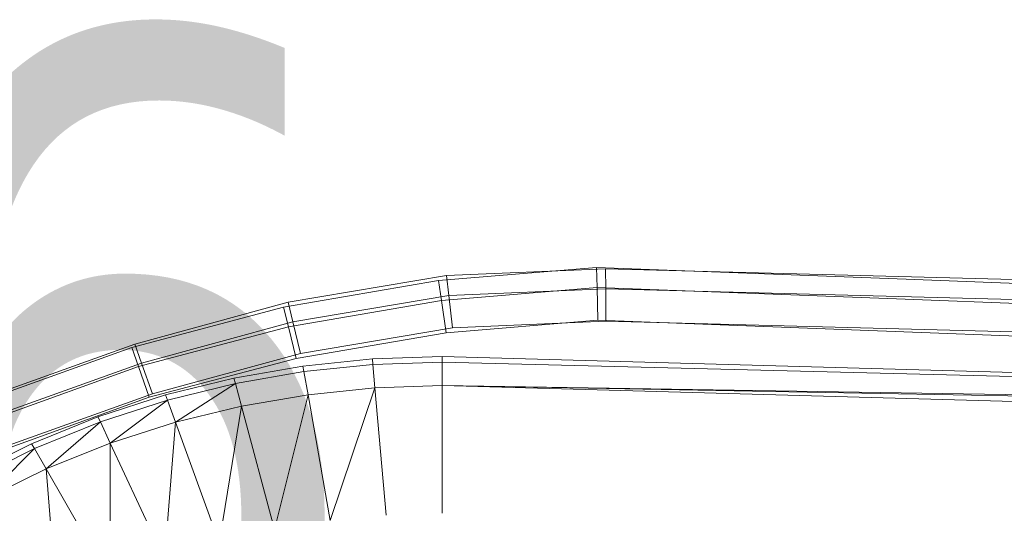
# Model space of a CAD drawing. Header units: metres. Extents: x 391.1 to 427.5, y 12.8 to 28.4.
# Tile 119 of 234: x 406.577 to 406.784, y 26.588 to 26.692. Entities that reach past the tile are written whole.
import ezdxf

# ---------------------------------------------------------------- set-up
doc = ezdxf.new("R2010")
doc.units = ezdxf.units.M
doc.layers.add('A-DETL-____-MBND', color=7, linetype='Continuous', lineweight=18)
doc.layers.add('E-LITE-EQPM-IDEN', color=7, linetype='Continuous', lineweight=30)
doc.styles.add('Tahoma_4', font='tahoma.ttf', dxfattribs={"height": 0.15})

# ---------------------------------------------------------------- blocks, each defined once
blk = doc.blocks.new('Family - Inodor PA-152140-03_ENLLUMENAT_P0A')
at = {"layer": 'A-DETL-____-MBND', "color": 253, "true_color": 0xaaaaaa}
for p, q in [((0.2158, 0.38396), (0.24905, 0.38674)), ((0.2158, 0.38396), (0.24905, 0.38674)), ((0.25093, 0.38648), (0.21744, 0.38501)), ((0.25093, 0.38648), (0.21744, 0.38501)), ((0.24905, 0.38674), (0.24916, 0.38251)), ((0.24916, 0.38251), (0.24905, 0.38674)), ((0.24905, 0.38674), (0.31422, 0.38426)), ((0.24905, 0.38674), (0.31422, 0.38426)), ((0.40793, 0.38234), (0.25093, 0.38648)), ((0.25093, 0.38648), (0.25097, 0.38225)), ((0.40793, 0.38234), (0.25093, 0.38648)), ((0.25097, 0.38225), (0.25093, 0.38648)), ((0.18317, 0.37834), (0.2158, 0.38396)), ((0.18317, 0.37834), (0.2158, 0.38396)), ((0.21744, 0.38501), (0.18411, 0.3794)), ((0.21744, 0.38501), (0.18411, 0.3794)), ((0.2158, 0.38396), (0.2164, 0.37977)), ((0.2164, 0.37977), (0.2158, 0.38396)), ((0.21744, 0.38501), (0.21793, 0.3808)), ((0.21793, 0.3808), (0.21744, 0.38501)), ((0.31422, 0.38426), (0.50472, 0.37687)), ((0.31422, 0.38426), (0.50472, 0.37687)), ((0.2164, 0.37977), (0.24916, 0.38251)), ((0.2164, 0.37977), (0.24916, 0.38251)), ((0.25097, 0.38225), (0.21793, 0.3808)), ((0.25097, 0.38225), (0.21793, 0.3808)), ((0.24916, 0.38251), (0.24933, 0.37566)), ((0.24933, 0.37566), (0.24916, 0.38251)), ((0.24916, 0.38251), (0.31404, 0.38004)), ((0.24916, 0.38251), (0.31404, 0.38004)), ((0.40776, 0.37812), (0.25097, 0.38225)), ((0.25097, 0.38225), (0.25103, 0.37541)), ((0.40776, 0.37812), (0.25097, 0.38225)), ((0.25103, 0.37541), (0.25097, 0.38225)), ((0.18411, 0.3794), (0.15186, 0.3706)), ((0.18411, 0.3794), (0.15186, 0.3706)), ((0.18411, 0.3794), (0.18512, 0.37527)), ((0.18512, 0.37527), (0.18411, 0.3794)), ((0.18417, 0.37421), (0.2164, 0.37977)), ((0.18417, 0.37421), (0.2164, 0.37977)), ((0.21793, 0.3808), (0.18512, 0.37527)), ((0.21793, 0.3808), (0.18512, 0.37527)), ((0.2164, 0.37977), (0.21736, 0.37298)), ((0.21736, 0.37298), (0.2164, 0.37977)), ((0.21793, 0.3808), (0.21873, 0.37399)), ((0.21873, 0.37399), (0.21793, 0.3808)), ((0.31404, 0.38004), (0.50425, 0.37265)), ((0.31404, 0.38004), (0.50425, 0.37265)), ((0.15122, 0.3699), (0.18317, 0.37834)), ((0.15122, 0.3699), (0.18317, 0.37834)), ((0.18317, 0.37834), (0.18417, 0.37421)), ((0.18417, 0.37421), (0.18317, 0.37834)), ((0.18512, 0.37527), (0.15326, 0.36659)), ((0.18512, 0.37527), (0.15326, 0.36659)), ((0.18512, 0.37527), (0.18674, 0.3686)), ((0.18674, 0.3686), (0.18512, 0.37527)), ((0.24933, 0.37566), (0.21736, 0.37298)), ((0.24933, 0.37566), (0.21736, 0.37298)), ((0.21736, 0.37298), (0.24933, 0.37566)), ((0.24933, 0.37566), (0.21736, 0.37298)), ((0.25103, 0.37541), (0.21873, 0.37399)), ((0.25103, 0.37541), (0.21873, 0.37399)), ((0.31375, 0.3732), (0.24933, 0.37566)), ((0.31375, 0.3732), (0.24933, 0.37566)), ((0.24933, 0.37566), (0.31375, 0.3732)), ((0.31375, 0.3732), (0.24933, 0.37566)), ((0.40749, 0.37128), (0.25103, 0.37541)), ((0.40749, 0.37128), (0.25103, 0.37541)), ((0.15261, 0.36588), (0.18417, 0.37421)), ((0.15261, 0.36588), (0.18417, 0.37421)), ((0.18417, 0.37421), (0.18578, 0.36754)), ((0.18578, 0.36754), (0.18417, 0.37421)), ((0.21873, 0.37399), (0.18674, 0.3686)), ((0.21873, 0.37399), (0.18674, 0.3686)), ((0.5035, 0.36584), (0.31375, 0.3732)), ((0.5035, 0.36584), (0.31375, 0.3732)), ((0.31375, 0.3732), (0.5035, 0.36584)), ((0.5035, 0.36584), (0.31375, 0.3732)), ((0.21736, 0.37298), (0.18578, 0.36754)), ((0.21736, 0.37298), (0.18578, 0.36754)), ((0.18578, 0.36754), (0.21736, 0.37298)), ((0.21736, 0.37298), (0.18578, 0.36754)), ((0.12022, 0.35872), (0.15122, 0.3699)), ((0.12022, 0.35872), (0.15122, 0.3699)), ((0.15186, 0.3706), (0.12055, 0.35938)), ((0.15186, 0.3706), (0.12055, 0.35938)), ((0.15122, 0.3699), (0.15261, 0.36588)), ((0.15261, 0.36588), (0.15122, 0.3699)), ((0.15186, 0.3706), (0.15326, 0.36659)), ((0.15326, 0.36659), (0.15186, 0.3706)), ((0.18578, 0.36754), (0.15485, 0.35938)), ((0.18578, 0.36754), (0.15485, 0.35938)), ((0.15485, 0.35938), (0.18578, 0.36754)), ((0.18578, 0.36754), (0.15485, 0.35938)), ((0.18674, 0.3686), (0.15553, 0.36009)), ((0.18674, 0.3686), (0.15553, 0.36009)), ((0.18724, 0.36596), (0.20186, 0.36747)), ((0.20186, 0.36747), (0.21652, 0.36797)), ((0.20196, 0.36629), (0.20186, 0.36747)), ((0.21652, 0.36797), (0.21652, 0.36678)), ((0.21652, 0.36797), (0.7262, 0.35389)), ((0.12198, 0.35484), (0.15261, 0.36588)), ((0.12198, 0.35484), (0.15261, 0.36588)), ((0.15326, 0.36659), (0.12232, 0.3555)), ((0.15326, 0.36659), (0.12232, 0.3555)), ((0.15261, 0.36588), (0.15485, 0.35938)), ((0.15485, 0.35938), (0.15261, 0.36588)), ((0.15326, 0.36659), (0.15553, 0.36009)), ((0.15553, 0.36009), (0.15326, 0.36659)), ((0.1727, 0.36344), (0.18724, 0.36596)), ((0.18745, 0.36479), (0.18724, 0.36596)), ((0.20196, 0.36629), (0.18745, 0.36479)), ((0.21652, 0.36678), (0.20196, 0.36629)), ((0.20239, 0.36136), (0.20196, 0.36629)), ((0.7262, 0.35389), (0.21652, 0.36678)), ((0.21652, 0.36678), (0.21652, 0.36184)), ((0.1583, 0.35988), (0.1727, 0.36344)), ((0.17301, 0.36229), (0.1727, 0.36344)), ((0.18745, 0.36479), (0.17301, 0.36229)), ((0.1883, 0.35992), (0.18745, 0.36479)), ((0.17301, 0.36229), (0.1587, 0.35877)), ((0.17301, 0.36229), (0.16039, 0.35412)), ((0.17429, 0.35751), (0.17301, 0.36229)), ((0.20239, 0.36136), (0.1883, 0.35992)), ((0.20239, 0.36136), (0.19298, 0.33342)), ((0.21652, 0.36184), (0.20239, 0.36136)), ((0.20474, 0.33457), (0.20239, 0.36136)), ((0.7262, 0.35389), (0.21652, 0.36184)), ((0.7262, 0.35271), (0.21652, 0.36184)), ((0.7262, 0.34776), (0.21652, 0.36184)), ((0.21652, 0.33495), (0.21652, 0.36184)), ((0.15485, 0.35938), (0.12484, 0.34856)), ((0.15485, 0.35938), (0.12484, 0.34856)), ((0.12484, 0.34856), (0.15485, 0.35938)), ((0.15485, 0.35938), (0.12484, 0.34856)), ((0.15553, 0.36009), (0.12517, 0.34921)), ((0.15553, 0.36009), (0.12517, 0.34921)), ((0.14407, 0.35527), (0.1583, 0.35988)), ((0.1587, 0.35877), (0.14458, 0.3542)), ((0.1587, 0.35877), (0.14667, 0.34971)), ((0.1587, 0.35877), (0.1583, 0.35988)), ((0.16039, 0.35412), (0.1587, 0.35877)), ((0.1883, 0.35992), (0.17429, 0.35751)), ((0.1883, 0.35992), (0.18126, 0.3315)), ((0.19298, 0.33342), (0.1883, 0.35992)), ((0.17429, 0.35751), (0.16039, 0.35412)), ((0.17429, 0.35751), (0.16961, 0.32879)), ((0.18126, 0.3315), (0.17429, 0.35751)), ((0.1301, 0.3496), (0.14407, 0.35527)), ((0.14458, 0.3542), (0.14407, 0.35527)), ((0.14458, 0.3542), (0.13069, 0.34858)), ((0.13316, 0.34429), (0.14458, 0.3542)), ((0.14667, 0.34971), (0.14458, 0.3542)), ((0.16039, 0.35412), (0.14667, 0.34971)), ((0.16039, 0.35412), (0.15807, 0.32526)), ((0.16961, 0.32879), (0.16039, 0.35412)), ((0.11646, 0.34281), (0.1301, 0.3496)), ((0.13069, 0.34858), (0.11714, 0.34184)), ((0.11998, 0.33779), (0.13069, 0.34858)), ((0.13069, 0.34858), (0.1301, 0.3496)), ((0.13316, 0.34429), (0.13069, 0.34858)), ((0.14667, 0.34971), (0.13316, 0.34429)), ((0.15807, 0.32526), (0.14667, 0.34971)), ((0.14667, 0.34971), (0.14668, 0.32087)), ((0.13316, 0.34429), (0.11998, 0.33779)), ((0.14668, 0.32087), (0.13316, 0.34429)), ((0.13316, 0.34429), (0.13551, 0.31561))]:
    blk.add_line(p, q, dxfattribs=at)
blk = doc.blocks.new('LONDR55-XX_ZZ-ARQ-CAA-M3D-Londres55_ifc-1-03_ENLLUMENAT_P0A')
at = {"layer": 'A-DETL-____-MBND', "color": 253, "lineweight": 18, "true_color": 0xaaaaaa}
blk.add_blockref('Family - Inodor PA-152140-03_ENLLUMENAT_P0A', (406.44946, 26.25274), dxfattribs=at)

msp = doc.modelspace()

# ---------------------------------------------------------------- block references
at = {"lineweight": 5}
msp.add_blockref('LONDR55-XX_ZZ-ARQ-CAA-M3D-Londres55_ifc-1-03_ENLLUMENAT_P0A', (0, 0), dxfattribs=at)

# ---------------------------------------------------------------- texts
at = {"layer": 'E-LITE-EQPM-IDEN', "insert": (406.03877, 26.68902), "char_height": 0.15, "width": 0.7375525, "attachment_point": 1, "style": 'Tahoma_4'}
msp.add_mtext('LA27.6', dxfattribs=at)

doc.saveas('drawing.dxf')
